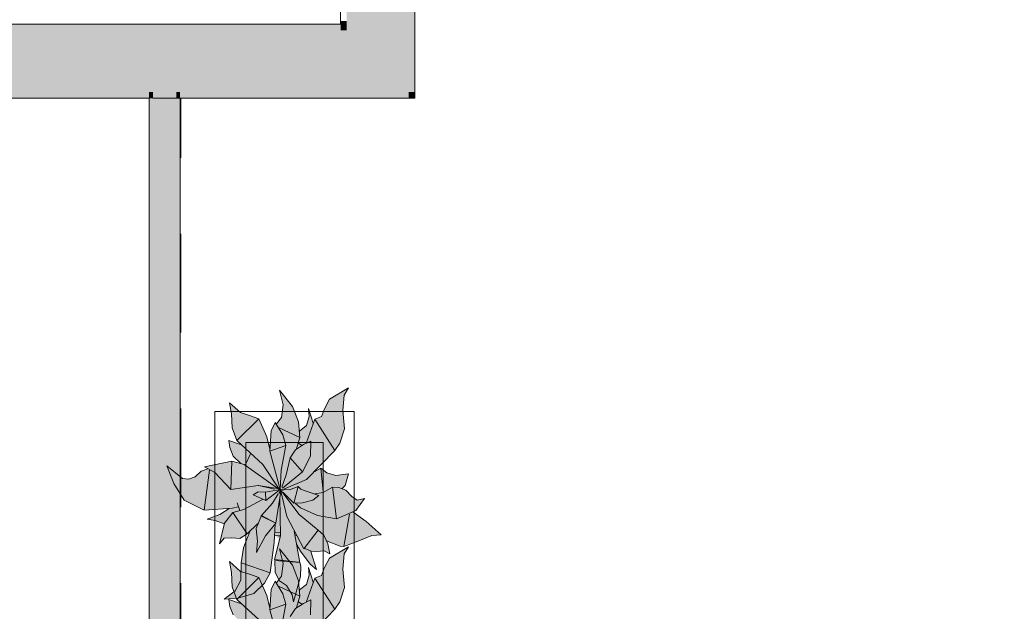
# Model space of a CAD drawing. Header units: millimetres. Extents: x -14761 to 157739, y -22400 to 107990.
# Tile 125 of 190: x 73444 to 76623, y 58073 to 59984. Entities that reach past the tile are written whole.
import ezdxf

# ---------------------------------------------------------------- set-up
doc = ezdxf.new("R2010")
doc.units = ezdxf.units.MM
doc.header["$MEASUREMENT"] = 0
doc.linetypes.add('Штриховая', pattern=[564.444447, 282.222223, -282.222223])
for name, color, linetype in [('Интерьер - Мебель', 7, 'Continuous'), ('Конструктив - стены бассейнов жб нов', 7, 'Continuous'), ('Конструктив - Стены Блок 200 нов', 7, 'Continuous'), ('Элемент Модели - Зона', 7, 'Continuous')]:
    doc.layers.add(name, color=color, linetype=linetype)

msp = doc.modelspace()

# ---------------------------------------------------------------- hatches: boundary and pattern name
at = {"layer": 'Интерьер - Мебель', "linetype": 'Continuous', "lineweight": 0, "true_color": 0xffffff}
for points in [[(73918.8, 58542.9), (73942.2, 58485.6), (73974.8, 58431.3), (74040.2, 58399.5), (74120.1, 58404.8), (74092.4, 58386.1), (74049.3, 58370), (74075.2, 58366.4), (74103.8, 58354.7), (74088.7, 58290.6), (74104.2, 58309.2), (74147, 58308.9), (74154.6, 58308.3), (74178, 58322.6), (74186.9, 58330.7), (74166.4, 58276.8), (74159.9, 58236), (74158.5, 58179.9), (74139.5, 58138.2), (74104.7, 58111.7), (74148.5, 58115.5), (74199.8, 58130.2), (74234.4, 58163.5), (74252.4, 58196.5), (74268.1, 58318.3), (74283.4, 58304.4), (74266.8, 58240.3), (74268.8, 58198.4), (74283.1, 58170.6), (74305.8, 58155.7), (74323.4, 58125.6), (74328.2, 58103.3), (74351, 58185.5), (74350.3, 58224.5), (74339.6, 58281), (74378.2, 58229.2), (74402.2, 58207.1), (74385.3, 58266.4), (74415.2, 58266.6), (74426.8, 58267.8), (74445.5, 58258.4), (74434.4, 58299.9), (74485, 58282.2), (74580.7, 58317.1), (74610.8, 58319.9), (74520.2, 58393.8), (74529.9, 58398), (74557.7, 58437.5), (74533.8, 58431.6), (74516.1, 58443), (74497.6, 58464.3), (74486.2, 58468.3), (74494.5, 58478.6), (74505.9, 58516.4), (74465, 58511.8), (74435.5, 58519.4), (74416.7, 58535.5), (74398, 58523.7), (74461.7, 58592.5), (74477.5, 58616.3), (74492.7, 58662.1), (74486.9, 58721.6), (74491.7, 58770.9), (74506.2, 58794.3), (74444.4, 58757.4), (74418.8, 58701.5), (74396.9, 58692.8), (74392, 58680.1), (74377, 58727.3), (74378.2, 58702.1), (74370.6, 58672.4), (74347.7, 58655), (74344.3, 58684.4), (74325.2, 58734.5), (74283.2, 58787.5), (74294.7, 58740.1), (74289.6, 58699.2), (74273.2, 58677.9), (74269.4, 58682.6), (74258.7, 58661.8), (74252, 58596), (74241.8, 58636.2), (74216.7, 58694.6), (74156.6, 58714.6), (74122, 58746.1), (74128.2, 58710.6), (74129.6, 58665), (74145.4, 58624), (74159.9, 58610.3), (74118.9, 58624.1), (74122.4, 58601.3), (74133.7, 58574.3), (74157.6, 58550), (74129, 58557.4), (74040.8, 58539.4), (74057.4, 58530.2), (74029.8, 58525.7), (74020, 58516.5), (74003.6, 58504.8), (73989.5, 58499.1), (73969.6, 58501.2)], [(73918.8, 58029.8), (73942.2, 57972.6), (73974.8, 57918.3), (74040.2, 57886.4), (74120.1, 57891.8), (74092.4, 57873), (74049.3, 57857), (74075.2, 57853.3), (74103.8, 57841.7), (74088.7, 57777.5), (74104.2, 57796.2), (74147, 57795.9), (74154.6, 57795.3), (74178, 57809.6), (74186.9, 57817.6), (74166.4, 57763.7), (74159.9, 57723), (74158.5, 57666.9), (74139.5, 57625.1), (74104.7, 57598.7), (74148.5, 57602.5), (74199.8, 57617.2), (74234.4, 57650.5), (74252.4, 57683.5), (74268.1, 57805.3), (74283.4, 57791.4), (74266.8, 57727.3), (74268.8, 57685.3), (74283.1, 57657.5), (74305.8, 57642.7), (74323.4, 57612.5), (74328.2, 57590.2), (74351, 57672.5), (74350.3, 57711.5), (74339.6, 57767.9), (74378.2, 57716.2), (74402.2, 57694), (74385.3, 57753.3), (74415.2, 57753.6), (74426.8, 57754.7), (74445.5, 57745.4), (74434.4, 57786.8), (74485, 57769.1), (74580.7, 57804.1), (74610.8, 57806.9), (74520.2, 57880.8), (74529.9, 57884.9), (74557.7, 57924.5), (74533.8, 57918.6), (74516.1, 57929.9), (74497.6, 57951.2), (74486.2, 57955.3), (74494.5, 57965.6), (74505.9, 58003.3), (74465, 57998.8), (74435.5, 58006.3), (74416.7, 58022.5), (74398, 58010.7), (74461.7, 58079.5), (74477.5, 58103.3), (74492.7, 58149.1), (74486.9, 58208.6), (74491.7, 58257.8), (74506.2, 58281.2), (74444.4, 58244.4), (74418.8, 58188.4), (74396.9, 58179.7), (74392, 58167), (74377, 58214.2), (74378.2, 58189), (74370.6, 58159.4), (74347.7, 58142), (74344.3, 58171.4), (74325.2, 58221.5), (74283.2, 58274.5), (74294.7, 58227.1), (74289.6, 58186.2), (74273.2, 58164.8), (74269.4, 58169.5), (74258.7, 58148.8), (74252, 58082.9), (74241.8, 58123.2), (74216.7, 58181.6), (74156.6, 58201.5), (74122, 58233), (74128.2, 58197.5), (74129.6, 58152), (74145.4, 58111), (74159.9, 58097.2), (74118.9, 58111), (74122.4, 58088.3), (74133.7, 58061.3), (74157.6, 58037), (74129, 58044.4), (74040.8, 58026.4), (74057.4, 58017.2), (74029.8, 58012.6), (74020, 58003.5), (74003.6, 57991.7), (73989.5, 57986.1), (73969.6, 57988.2)]]:
    msp.add_hatch(color=7, dxfattribs=at).paths.add_polyline_path(points)
at = {"layer": 'Конструктив - стены бассейнов жб нов', "linetype": 'Continuous', "lineweight": 0, "true_color": 0x000000}
for points in [[(73874.5, 59750), (73862, 59750), (73862, 59730), (73874.5, 59730)], [(73949.5, 59750), (73874.5, 59750), (73874.5, 59730), (73949.5, 59730)], [(73962, 59750), (73949.5, 59750), (73949.5, 59730), (73962, 59730)], [(73874.5, 54312.5), (73874.5, 59730), (73862, 59730), (73862, 54312.5)], [(73949.5, 54300), (73949.5, 59730), (73874.5, 59730), (73874.5, 54300)], [(73962, 59730), (73949.5, 59730), (73949.5, 54225), (73962, 54225)]]:
    msp.add_hatch(color=18, dxfattribs=at).paths.add_polyline_path(points)
at = {"layer": 'Конструктив - Стены Блок 200 нов', "linetype": 'Continuous', "lineweight": 0, "true_color": 0x000000}
for points in [[(74500, 60700), (74500, 59950), (74700, 59950), (74700, 60700), (74605, 60700)], [(74700, 59750), (74720, 59750), (74720, 60700), (74700, 60700)], [(74480, 59970), (60850, 59970), (60850, 59950), (74480, 59950)], [(74480, 59970), (74500, 59970), (74500, 59980), (74480, 59980)], [(74480, 59970), (74500, 59950), (74500, 59970)], [(74480, 59950), (74500, 59950), (74480, 59970)], [(74500, 59950), (60830, 59950), (60830, 59750), (74500, 59750)], [(74500, 59950), (74700, 59750), (74700, 59950)], [(74500, 59750), (74700, 59750), (74500, 59950)], [(73862, 59750), (61138, 59750), (61138, 59730), (73862, 59730)], [(74700, 59750), (73962, 59750), (73962, 59730), (74700, 59730)], [(74720, 59750), (74700, 59750), (74720, 59730)], [(74700, 59730), (74720, 59730), (74700, 59750)]]:
    msp.add_hatch(color=18, dxfattribs=at).paths.add_polyline_path(points)

# ---------------------------------------------------------------- linework, layer by layer
at = {"layer": 'Интерьер - Мебель', "color": 7, "linetype": 'Continuous', "lineweight": 15}
for p, q in [((74283.2, 58787.5), (74294.7, 58740.1)), ((74283.2, 58787.5), (74325.2, 58734.5)), ((74283.2, 58787.5), (74294.7, 58740.1)), ((74283.2, 58787.5), (74325.2, 58734.5)), ((74444.4, 58757.4), (74506.2, 58794.3)), ((74444.4, 58757.4), (74506.2, 58794.3)), ((74491.7, 58770.9), (74506.2, 58794.3)), ((74491.7, 58770.9), (74506.2, 58794.3)), ((74428.7, 58726.8), (74444.4, 58757.4)), ((74428.7, 58726.8), (74444.4, 58757.4)), ((74486.9, 58721.6), (74491.7, 58770.9)), ((74486.9, 58721.6), (74491.7, 58770.9)), ((74122, 58746.1), (74128.2, 58710.6)), ((74122, 58746.1), (74156.6, 58714.6)), ((74122, 58746.1), (74128.2, 58710.6)), ((74122, 58746.1), (74156.6, 58714.6)), ((74289.6, 58699.2), (74294.7, 58740.1)), ((74289.6, 58699.2), (74294.7, 58740.1)), ((74325.2, 58734.5), (74344.3, 58684.4)), ((74325.2, 58734.5), (74344.3, 58684.4)), ((74377, 58727.3), (74378.2, 58702.1)), ((74377, 58727.3), (74392, 58680.1)), ((74377, 58727.3), (74378.2, 58702.1)), ((74377, 58727.3), (74392, 58680.1)), ((74418.8, 58701.5), (74428.7, 58726.8)), ((74418.8, 58701.5), (74428.7, 58726.8)), ((74074.1, 58718.1), (74074.1, 57218.1)), ((74524.1, 58718.1), (74074.1, 58718.1)), ((74128.2, 58710.6), (74129.6, 58665)), ((74128.2, 58710.6), (74129.6, 58665)), ((74145.4, 58624), (74216.7, 58694.6)), ((74145.4, 58624), (74216.7, 58694.6)), ((74156.6, 58714.6), (74186.5, 58705.4)), ((74156.6, 58714.6), (74186.5, 58705.4)), ((74186.5, 58705.4), (74216.7, 58694.6)), ((74186.5, 58705.4), (74216.7, 58694.6)), ((74216.7, 58694.6), (74241.8, 58636.2)), ((74216.7, 58694.6), (74241.8, 58636.2)), ((74273.2, 58677.9), (74289.6, 58699.2)), ((74273.2, 58677.9), (74289.6, 58699.2)), ((74370.1, 58617.8), (74396.9, 58692.8)), ((74370.1, 58617.8), (74396.9, 58692.8)), ((74370.6, 58672.4), (74378.2, 58702.1)), ((74370.6, 58672.4), (74378.2, 58702.1)), ((74396.9, 58692.8), (74418.8, 58701.5)), ((74396.9, 58692.8), (74418.8, 58701.5)), ((74396.9, 58692.8), (74461.7, 58592.5)), ((74396.9, 58692.8), (74461.7, 58592.5)), ((74486.9, 58721.6), (74492.7, 58662.1)), ((74486.9, 58721.6), (74492.7, 58662.1)), ((74524.1, 57218.1), (74524.1, 58718.1)), ((74129.6, 58665), (74145.4, 58624)), ((74129.6, 58665), (74145.4, 58624)), ((74255.6, 58656), (74269.4, 58682.6)), ((74255.6, 58656), (74269.4, 58682.6)), ((74269.4, 58682.6), (74293.4, 58642.5)), ((74269.4, 58682.6), (74293.4, 58642.5)), ((74280.2, 58666.8), (74348.1, 58634.5)), ((74280.2, 58666.8), (74348.1, 58634.5)), ((74344.3, 58684.4), (74348.1, 58634.5)), ((74344.3, 58684.4), (74348.1, 58634.5)), ((74347.7, 58655), (74370.6, 58672.4)), ((74347.7, 58655), (74370.6, 58672.4)), ((74477.5, 58616.3), (74492.7, 58662.1)), ((74477.5, 58616.3), (74492.7, 58662.1)), ((74241.8, 58636.2), (74252, 58596)), ((74241.8, 58636.2), (74252, 58596)), ((74251.7, 58590), (74255.6, 58656)), ((74251.7, 58590), (74255.6, 58656)), ((74293.4, 58642.5), (74303.5, 58608.3)), ((74293.4, 58642.5), (74303.5, 58608.3)), ((74337.9, 58597.9), (74348.1, 58634.5)), ((74337.9, 58597.9), (74348.1, 58634.5)), ((74118.9, 58624.1), (74122.4, 58601.3)), ((74118.9, 58624.1), (74159.9, 58610.3)), ((74118.9, 58624.1), (74122.4, 58601.3)), ((74118.9, 58624.1), (74159.9, 58610.3)), ((74122.4, 58601.3), (74133.7, 58574.3)), ((74122.4, 58601.3), (74133.7, 58574.3)), ((74145.4, 58624), (74228.9, 58546.9)), ((74145.4, 58624), (74228.9, 58546.9)), ((74174.1, 58618.1), (74174.1, 57318.1)), ((74424.1, 58618.1), (74174.1, 58618.1)), ((74248.4, 58608.6), (74252.8, 58610)), ((74248.4, 58608.6), (74252.8, 58610)), ((74251.7, 58590), (74303.5, 58608.3)), ((74251.7, 58590), (74303.5, 58608.3)), ((74288.6, 58528.5), (74303.5, 58608.3)), ((74288.6, 58528.5), (74303.5, 58608.3)), ((74334.4, 58594.3), (74360.1, 58611.1)), ((74334.4, 58594.3), (74360.1, 58611.1)), ((74344, 58616.1), (74355.2, 58608.4)), ((74344, 58616.1), (74355.2, 58608.4)), ((74360.1, 58611.1), (74384.2, 58622.2)), ((74360.1, 58611.1), (74384.2, 58622.2)), ((74383.3, 58574.2), (74384.2, 58622.2)), ((74383.3, 58574.2), (74384.2, 58622.2)), ((74424.1, 57318.1), (74424.1, 58618.1)), ((74461.7, 58592.5), (74477.5, 58616.3)), ((74461.7, 58592.5), (74477.5, 58616.3)), ((74133.7, 58574.3), (74157.6, 58550)), ((74133.7, 58574.3), (74157.6, 58550)), ((74173.2, 58546.4), (74189.2, 58581.1)), ((74173.2, 58546.4), (74189.2, 58581.1)), ((74251.7, 58590), (74285.3, 58466.1)), ((74251.7, 58590), (74285.3, 58466.1)), ((74304.4, 58513.1), (74317.6, 58568.5)), ((74304.4, 58513.1), (74317.6, 58568.5)), ((74317.6, 58568.5), (74334.4, 58594.3)), ((74317.6, 58568.5), (74334.4, 58594.3)), ((74317.6, 58568.5), (74356.7, 58523.1)), ((74317.6, 58568.5), (74356.7, 58523.1)), ((74356.7, 58523.1), (74383.3, 58574.2)), ((74356.7, 58523.1), (74383.3, 58574.2)), ((74370.3, 58498.5), (74461.7, 58592.5)), ((74370.3, 58498.5), (74461.7, 58592.5)), ((73918.8, 58542.9), (73942.2, 58485.6)), ((73918.8, 58542.9), (73969.6, 58501.2)), ((73918.8, 58542.9), (73942.2, 58485.6)), ((73918.8, 58542.9), (73969.6, 58501.2)), ((74029.8, 58525.7), (74052.6, 58533)), ((74029.8, 58525.7), (74052.6, 58533)), ((74040.8, 58539.4), (74129, 58557.4)), ((74040.8, 58539.4), (74129, 58557.4)), ((74040.8, 58539.4), (74074, 58521.1)), ((74040.8, 58539.4), (74074, 58521.1)), ((74126.3, 58466.2), (74129, 58557.4)), ((74126.3, 58466.2), (74129, 58557.4)), ((74129, 58557.4), (74169, 58546.4)), ((74129, 58557.4), (74169, 58546.4)), ((74169, 58546.4), (74277.7, 58468.8)), ((74169, 58546.4), (74277.7, 58468.8)), ((74228.9, 58546.9), (74281.6, 58466.8)), ((74228.9, 58546.9), (74281.6, 58466.8)), ((74395.4, 58522.9), (74416.7, 58535.5)), ((74395.4, 58522.9), (74416.7, 58535.5)), ((74416.7, 58535.5), (74424, 58458.3)), ((74416.7, 58535.5), (74435.5, 58519.4)), ((74416.7, 58535.5), (74424, 58458.3)), ((74416.7, 58535.5), (74435.5, 58519.4)), ((73969.6, 58501.2), (73989.5, 58499.1)), ((73969.6, 58501.2), (73989.5, 58499.1)), ((73989.5, 58499.1), (74010.1, 58507.4)), ((73989.5, 58499.1), (74010.1, 58507.4)), ((74010.1, 58507.4), (74029.8, 58525.7)), ((74010.1, 58507.4), (74029.8, 58525.7)), ((74040.2, 58399.5), (74056.5, 58528.5)), ((74040.2, 58399.5), (74056.5, 58528.5)), ((74074, 58521.1), (74126.3, 58466.2)), ((74074, 58521.1), (74126.3, 58466.2)), ((74285.3, 58466.1), (74288.6, 58528.5)), ((74285.3, 58466.1), (74288.6, 58528.5)), ((74290.4, 58473.6), (74304.4, 58513.1)), ((74290.4, 58473.6), (74304.4, 58513.1)), ((74292.5, 58470.3), (74356.7, 58523.1)), ((74292.5, 58470.3), (74356.7, 58523.1)), ((74397.1, 58526.5), (74398, 58523.7)), ((74397.1, 58526.5), (74398, 58523.7)), ((74435.5, 58519.4), (74465, 58511.8)), ((74435.5, 58519.4), (74465, 58511.8)), ((74465, 58511.8), (74505.9, 58516.4)), ((74465, 58511.8), (74505.9, 58516.4)), ((74494.5, 58478.6), (74505.9, 58516.4)), ((74494.5, 58478.6), (74505.9, 58516.4)), ((73942.2, 58485.6), (73974.8, 58431.3)), ((73942.2, 58485.6), (73974.8, 58431.3)), ((74126.3, 58466.2), (74214.1, 58479.1)), ((74126.3, 58466.2), (74214.1, 58479.1)), ((74214.1, 58479.1), (74277.7, 58468.8)), ((74214.1, 58479.1), (74277.7, 58468.8)), ((74214.6, 58478.8), (74215.7, 58478.6)), ((74214.6, 58478.8), (74215.7, 58478.6)), ((74221.3, 58477.3), (74223.5, 58476.9)), ((74221.3, 58477.3), (74223.5, 58476.9)), ((74228, 58475.9), (74232.4, 58474.9)), ((74228, 58475.9), (74232.4, 58474.9)), ((74234.7, 58474.4), (74267, 58467.4)), ((74234.7, 58474.4), (74267, 58467.4)), ((74297.2, 58467.6), (74370.3, 58498.5)), ((74297.2, 58467.6), (74370.3, 58498.5)), ((74314.7, 58465.3), (74343, 58476.1)), ((74314.7, 58465.3), (74343, 58476.1)), ((74329.5, 58422.3), (74343, 58476.1)), ((74329.5, 58422.3), (74343, 58476.1)), ((74343, 58476.1), (74352, 58467)), ((74343, 58476.1), (74352, 58467)), ((74424, 58456.1), (74453.6, 58474.1)), ((74424, 58456.1), (74453.6, 58474.1)), ((74453.6, 58474.1), (74467.4, 58371.1)), ((74453.6, 58474.1), (74474.9, 58472.4)), ((74453.6, 58474.1), (74467.4, 58371.1)), ((74453.6, 58474.1), (74474.9, 58472.4)), ((74474.9, 58472.4), (74497.6, 58464.3)), ((74474.9, 58472.4), (74497.6, 58464.3)), ((74484.5, 58468.4), (74494.5, 58478.6)), ((74484.5, 58468.4), (74494.5, 58478.6)), ((74198.4, 58448.5), (74214.3, 58458.7)), ((74198.4, 58448.5), (74214.3, 58458.7)), ((74198.4, 58448.5), (74238.5, 58430.6)), ((74198.4, 58448.5), (74238.5, 58430.6)), ((74214.3, 58458.7), (74238.2, 58457.8)), ((74214.3, 58458.7), (74238.2, 58457.8)), ((74238.2, 58457.8), (74285.3, 58466.1)), ((74238.2, 58457.8), (74285.3, 58466.1)), ((74238.2, 58457.8), (74238.5, 58430.6)), ((74238.2, 58457.8), (74238.5, 58430.6)), ((74238.5, 58430.6), (74280.7, 58462.7)), ((74238.5, 58430.6), (74280.7, 58462.7)), ((74259.8, 58422.1), (74279, 58452.5)), ((74259.8, 58422.1), (74279, 58452.5)), ((74270.9, 58357.5), (74286.8, 58459.6)), ((74270.9, 58357.5), (74286.8, 58459.6)), ((74280.4, 58452.7), (74287.9, 58466.6)), ((74280.4, 58452.7), (74287.9, 58466.6)), ((74281.3, 58463), (74287.9, 58466.6)), ((74281.3, 58463), (74287.9, 58466.6)), ((74282.4, 58465.6), (74284.7, 58465.1)), ((74282.4, 58465.6), (74284.7, 58465.1)), ((74284.2, 58465.2), (74285.3, 58466.1)), ((74284.2, 58465.2), (74285.3, 58466.1)), ((74284.5, 58441.7), (74286.6, 58316.8)), ((74284.5, 58441.7), (74286.6, 58316.8)), ((74286.7, 58460.5), (74306.7, 58379.2)), ((74286.7, 58460.5), (74306.7, 58379.2)), ((74287, 58464.5), (74294.9, 58462.6)), ((74287, 58464.5), (74294.9, 58462.6)), ((74287, 58461.7), (74303.9, 58447.3)), ((74287, 58461.7), (74303.9, 58447.3)), ((74290.7, 58466), (74314.7, 58465.3)), ((74290.7, 58466), (74314.7, 58465.3)), ((74293.4, 58455.3), (74345.9, 58385)), ((74293.4, 58455.3), (74345.9, 58385)), ((74295.1, 58456.4), (74329.5, 58422.3)), ((74295.1, 58456.4), (74329.5, 58422.3)), ((74352, 58467), (74368.7, 58460.5)), ((74352, 58467), (74368.7, 58460.5)), ((74368.7, 58460.5), (74409.4, 58446.2)), ((74368.7, 58460.5), (74409.4, 58446.2)), ((74390.8, 58431.4), (74409.4, 58446.2)), ((74390.8, 58431.4), (74409.4, 58446.2)), ((74396.5, 58451.8), (74424, 58456.1)), ((74396.5, 58451.8), (74424, 58456.1)), ((74497.6, 58464.3), (74516.1, 58443)), ((74497.6, 58464.3), (74516.1, 58443)), ((74516.1, 58443), (74533.8, 58431.6)), ((74516.1, 58443), (74533.8, 58431.6)), ((74529.9, 58398), (74557.7, 58437.5)), ((74529.9, 58398), (74557.7, 58437.5)), ((74533.8, 58431.6), (74557.7, 58437.5)), ((74533.8, 58431.6), (74557.7, 58437.5)), ((73974.8, 58431.3), (74040.2, 58399.5)), ((73974.8, 58431.3), (74040.2, 58399.5)), ((74040.2, 58399.5), (74130.7, 58406.3)), ((74040.2, 58399.5), (74130.7, 58406.3)), ((74090.7, 58385), (74120.1, 58404.8)), ((74090.7, 58385), (74120.1, 58404.8)), ((74130.7, 58406.3), (74149.8, 58410.3)), ((74130.7, 58406.3), (74149.8, 58410.3)), ((74146.5, 58422.5), (74154.7, 58398.6)), ((74146.5, 58422.5), (74154.7, 58398.6)), ((74168.1, 58401.3), (74228, 58433.9)), ((74168.1, 58401.3), (74228, 58433.9)), ((74225.2, 58382.1), (74259.8, 58422.1)), ((74225.2, 58382.1), (74259.8, 58422.1)), ((74329.5, 58422.3), (74357.3, 58422.7)), ((74329.5, 58422.3), (74357.3, 58422.7)), ((74334, 58421.5), (74350.9, 58407)), ((74334, 58421.5), (74350.9, 58407)), ((74350.9, 58407), (74405.1, 58381.8)), ((74350.9, 58407), (74405.1, 58381.8)), ((74357.3, 58422.7), (74390.8, 58431.4)), ((74357.3, 58422.7), (74390.8, 58431.4)), ((74049.3, 58370), (74090.7, 58385)), ((74049.3, 58370), (74090.7, 58385)), ((74105, 58357.2), (74132.5, 58391.6)), ((74105, 58357.2), (74132.5, 58391.6)), ((74132.5, 58391.6), (74168.1, 58401.3)), ((74132.5, 58391.6), (74168.1, 58401.3)), ((74132.5, 58391.6), (74178, 58322.6)), ((74132.5, 58391.6), (74178, 58322.6)), ((74207.6, 58340.6), (74225.2, 58382.1)), ((74207.6, 58340.6), (74225.2, 58382.1)), ((74222.6, 58381.2), (74225.2, 58382.1)), ((74222.6, 58381.2), (74225.2, 58382.1)), ((74222.6, 58381.2), (74270.9, 58357.5)), ((74222.6, 58381.2), (74270.9, 58357.5)), ((74225.2, 58382.1), (74270.9, 58357.5)), ((74225.2, 58382.1), (74270.9, 58357.5)), ((74306.7, 58379.2), (74361.3, 58274)), ((74306.7, 58379.2), (74361.3, 58274)), ((74345.9, 58385), (74408.2, 58335.1)), ((74345.9, 58385), (74408.2, 58335.1)), ((74405.1, 58381.8), (74467.4, 58371.1)), ((74405.1, 58381.8), (74467.4, 58371.1)), ((74467.4, 58371.1), (74529.9, 58398)), ((74467.4, 58371.1), (74529.9, 58398)), ((74490.8, 58281.5), (74508.9, 58386.8)), ((74490.8, 58281.5), (74508.9, 58386.8)), ((74520.2, 58393.8), (74562.6, 58362.5)), ((74520.2, 58393.8), (74562.6, 58362.5)), ((74049.3, 58370), (74075.2, 58366.4)), ((74049.3, 58370), (74075.2, 58366.4)), ((74075.2, 58366.4), (74103.8, 58354.7)), ((74075.2, 58366.4), (74103.8, 58354.7)), ((74088.7, 58290.6), (74105, 58357.2)), ((74088.7, 58290.6), (74105, 58357.2)), ((74178, 58322.6), (74213.4, 58356.5)), ((74178, 58322.6), (74213.4, 58356.5)), ((74207.6, 58340.6), (74212.2, 58299.5)), ((74207.6, 58340.6), (74212.2, 58299.5)), ((74237.9, 58316.3), (74270.9, 58357.5)), ((74237.9, 58316.3), (74270.9, 58357.5)), ((74266.2, 58294.7), (74269.4, 58354.7)), ((74266.2, 58294.7), (74269.4, 58354.7)), ((74562.6, 58362.5), (74610.8, 58319.9)), ((74562.6, 58362.5), (74610.8, 58319.9)), ((74088.7, 58290.6), (74104.2, 58309.2)), ((74088.7, 58290.6), (74104.2, 58309.2)), ((74104.2, 58309.2), (74129, 58310.4)), ((74104.2, 58309.2), (74129, 58310.4)), ((74129, 58310.4), (74154.6, 58308.3)), ((74129, 58310.4), (74154.6, 58308.3)), ((74154.6, 58308.3), (74178, 58322.6)), ((74154.6, 58308.3), (74178, 58322.6)), ((74166.6, 58278.1), (74186.9, 58330.7)), ((74166.6, 58278.1), (74186.9, 58330.7)), ((74209, 58262.7), (74237.9, 58316.3)), ((74209, 58262.7), (74237.9, 58316.3)), ((74266.8, 58240.3), (74286.6, 58316.8)), ((74266.8, 58240.3), (74286.6, 58316.8)), ((74268.1, 58318.3), (74278.2, 58316.3)), ((74268.1, 58318.3), (74278.2, 58316.3)), ((74269.4, 58328.2), (74278.7, 58326.3)), ((74269.4, 58328.2), (74278.7, 58326.3)), ((74278.2, 58316.3), (74286, 58316.8)), ((74278.2, 58316.3), (74286, 58316.8)), ((74278.7, 58326.3), (74285.2, 58326.7)), ((74278.7, 58326.3), (74285.2, 58326.7)), ((74330.8, 58331.3), (74348.3, 58230.7)), ((74330.8, 58331.3), (74348.3, 58230.7)), ((74335.1, 58316.6), (74337.4, 58318)), ((74335.1, 58316.6), (74337.4, 58318)), ((74361.3, 58274), (74408.2, 58335.1)), ((74361.3, 58274), (74408.2, 58335.1)), ((74408.2, 58335.1), (74425.7, 58318.5)), ((74408.2, 58335.1), (74425.7, 58318.5)), ((74425.7, 58318.5), (74438.7, 58290.3)), ((74425.7, 58318.5), (74438.7, 58290.3)), ((74544.9, 58302.2), (74580.7, 58317.1)), ((74544.9, 58302.2), (74580.7, 58317.1)), ((74580.7, 58317.1), (74610.8, 58319.9)), ((74580.7, 58317.1), (74610.8, 58319.9)), ((74158.9, 58229.6), (74166.6, 58278.1)), ((74158.9, 58229.6), (74166.6, 58278.1)), ((74209, 58262.7), (74212.2, 58299.5)), ((74209, 58262.7), (74212.2, 58299.5)), ((74252.4, 58196.5), (74266.2, 58294.7)), ((74252.4, 58196.5), (74266.2, 58294.7)), ((74338.9, 58287.1), (74350.2, 58267.1)), ((74338.9, 58287.1), (74350.2, 58267.1)), ((74434.4, 58299.9), (74479.3, 58282.9)), ((74434.4, 58299.9), (74479.3, 58282.9)), ((74438.7, 58290.3), (74445.5, 58258.4)), ((74438.7, 58290.3), (74445.5, 58258.4)), ((74444.4, 58244.4), (74506.2, 58281.2)), ((74444.4, 58244.4), (74506.2, 58281.2)), ((74479.3, 58282.9), (74490.8, 58281.5)), ((74479.3, 58282.9), (74490.8, 58281.5)), ((74490.8, 58281.5), (74544.9, 58302.2)), ((74490.8, 58281.5), (74544.9, 58302.2)), ((74491.7, 58257.8), (74506.2, 58281.2)), ((74491.7, 58257.8), (74506.2, 58281.2)), ((74283.2, 58274.5), (74294.7, 58227.1)), ((74283.2, 58274.5), (74325.2, 58221.5)), ((74283.2, 58274.5), (74294.7, 58227.1)), ((74283.2, 58274.5), (74325.2, 58221.5)), ((74350.2, 58267.1), (74381.7, 58224.4)), ((74350.2, 58267.1), (74381.7, 58224.4)), ((74362.9, 58276.1), (74385.3, 58266.4)), ((74362.9, 58276.1), (74385.3, 58266.4)), ((74384.6, 58265.7), (74402.2, 58207.1)), ((74384.6, 58265.7), (74402.2, 58207.1)), ((74385.3, 58266.4), (74403.6, 58265.4)), ((74385.3, 58266.4), (74403.6, 58265.4)), ((74403.6, 58265.4), (74426.8, 58267.8)), ((74403.6, 58265.4), (74426.8, 58267.8)), ((74426.8, 58267.8), (74445.5, 58258.4)), ((74426.8, 58267.8), (74445.5, 58258.4)), ((74486.9, 58208.6), (74491.7, 58257.8)), ((74486.9, 58208.6), (74491.7, 58257.8)), ((74122, 58233), (74128.2, 58197.5)), ((74122, 58233), (74156.6, 58201.5)), ((74122, 58233), (74128.2, 58197.5)), ((74122, 58233), (74156.6, 58201.5)), ((74158.5, 58173.2), (74158.9, 58229.6)), ((74158.5, 58173.2), (74158.9, 58229.6)), ((74158.9, 58229.6), (74252.4, 58196.5)), ((74158.9, 58229.6), (74252.4, 58196.5)), ((74266.8, 58240.3), (74343.9, 58231.2)), ((74266.8, 58240.3), (74343.9, 58231.2)), ((74267.4, 58237.1), (74268.8, 58198.4)), ((74267.4, 58237.1), (74348.3, 58230.7)), ((74267.4, 58237.1), (74268.8, 58198.4)), ((74267.4, 58237.1), (74348.3, 58230.7)), ((74289.6, 58186.2), (74294.7, 58227.1)), ((74289.6, 58186.2), (74294.7, 58227.1)), ((74325.2, 58221.5), (74344.3, 58171.4)), ((74325.2, 58221.5), (74344.3, 58171.4)), ((74348.3, 58230.7), (74352.3, 58218.3)), ((74348.3, 58230.7), (74352.3, 58218.3)), ((74351, 58185.5), (74352.3, 58218.3)), ((74351, 58185.5), (74352.3, 58218.3)), ((74377, 58214.2), (74378.2, 58189)), ((74377, 58214.2), (74392, 58167)), ((74377, 58214.2), (74378.2, 58189)), ((74377, 58214.2), (74392, 58167)), ((74381.7, 58224.4), (74402.2, 58207.1)), ((74381.7, 58224.4), (74402.2, 58207.1)), ((74418.8, 58188.4), (74428.7, 58213.8)), ((74418.8, 58188.4), (74428.7, 58213.8)), ((74428.7, 58213.8), (74444.4, 58244.4)), ((74428.7, 58213.8), (74444.4, 58244.4)), ((74128.2, 58197.5), (74129.6, 58152)), ((74128.2, 58197.5), (74129.6, 58152)), ((74145.4, 58111), (74216.7, 58181.6)), ((74145.4, 58111), (74216.7, 58181.6)), ((74156.6, 58201.5), (74186.5, 58192.3)), ((74156.6, 58201.5), (74186.5, 58192.3)), ((74186.5, 58192.3), (74216.7, 58181.6)), ((74186.5, 58192.3), (74216.7, 58181.6)), ((74216.7, 58181.6), (74241.8, 58123.2)), ((74216.7, 58181.6), (74241.8, 58123.2)), ((74234.4, 58163.5), (74252.4, 58196.5)), ((74234.4, 58163.5), (74252.4, 58196.5)), ((74268.8, 58198.4), (74283.1, 58170.6)), ((74268.8, 58198.4), (74283.1, 58170.6)), ((74273.2, 58164.8), (74289.6, 58186.2)), ((74273.2, 58164.8), (74289.6, 58186.2)), ((74328.2, 58103.3), (74351, 58185.5)), ((74328.2, 58103.3), (74351, 58185.5)), ((74370.6, 58159.4), (74378.2, 58189)), ((74370.6, 58159.4), (74378.2, 58189)), ((74396.9, 58179.7), (74418.8, 58188.4)), ((74396.9, 58179.7), (74418.8, 58188.4)), ((74486.9, 58208.6), (74492.7, 58149.1)), ((74486.9, 58208.6), (74492.7, 58149.1)), ((74129.6, 58152), (74145.4, 58111)), ((74129.6, 58152), (74145.4, 58111)), ((74139.5, 58138.2), (74158.5, 58173.2)), ((74139.5, 58138.2), (74158.5, 58173.2)), ((74199.8, 58130.2), (74234.4, 58163.5)), ((74199.8, 58130.2), (74234.4, 58163.5)), ((74255.6, 58142.9), (74269.4, 58169.5)), ((74255.6, 58142.9), (74269.4, 58169.5)), ((74269.4, 58169.5), (74293.4, 58129.5)), ((74269.4, 58169.5), (74293.4, 58129.5)), ((74280.2, 58153.7), (74348.1, 58121.5)), ((74280.2, 58153.7), (74348.1, 58121.5)), ((74283.1, 58170.6), (74305.8, 58155.7)), ((74283.1, 58170.6), (74305.8, 58155.7)), ((74305.8, 58155.7), (74323.4, 58125.6)), ((74305.8, 58155.7), (74323.4, 58125.6)), ((74344.3, 58171.4), (74348.1, 58121.5)), ((74344.3, 58171.4), (74348.1, 58121.5)), ((74347.7, 58142), (74370.6, 58159.4)), ((74347.7, 58142), (74370.6, 58159.4)), ((74370.1, 58104.7), (74396.9, 58179.7)), ((74370.1, 58104.7), (74396.9, 58179.7)), ((74396.9, 58179.7), (74461.7, 58079.5)), ((74396.9, 58179.7), (74461.7, 58079.5)), ((74104.7, 58111.7), (74139.5, 58138.2)), ((74104.7, 58111.7), (74139.5, 58138.2)), ((74148.5, 58115.5), (74199.8, 58130.2)), ((74148.5, 58115.5), (74199.8, 58130.2)), ((74241.8, 58123.2), (74252, 58082.9)), ((74241.8, 58123.2), (74252, 58082.9)), ((74251.7, 58076.9), (74255.6, 58142.9)), ((74251.7, 58076.9), (74255.6, 58142.9)), ((74293.4, 58129.5), (74303.5, 58095.2)), ((74293.4, 58129.5), (74303.5, 58095.2)), ((74323.4, 58125.6), (74328.2, 58103.3)), ((74323.4, 58125.6), (74328.2, 58103.3)), ((74337.9, 58084.8), (74348.1, 58121.5)), ((74337.9, 58084.8), (74348.1, 58121.5)), ((74477.5, 58103.3), (74492.7, 58149.1)), ((74477.5, 58103.3), (74492.7, 58149.1)), ((74104.7, 58111.7), (74148.5, 58115.5)), ((74104.7, 58111.7), (74148.5, 58115.5)), ((74118.9, 58111), (74122.4, 58088.3)), ((74118.9, 58111), (74159.9, 58097.2)), ((74118.9, 58111), (74122.4, 58088.3)), ((74118.9, 58111), (74159.9, 58097.2)), ((74122.4, 58088.3), (74133.7, 58061.3)), ((74122.4, 58088.3), (74133.7, 58061.3)), ((74145.4, 58111), (74228.9, 58033.8)), ((74145.4, 58111), (74228.9, 58033.8)), ((74248.4, 58095.5), (74252.8, 58096.9)), ((74248.4, 58095.5), (74252.8, 58096.9)), ((74251.7, 58076.9), (74303.5, 58095.2)), ((74251.7, 58076.9), (74303.5, 58095.2)), ((74288.6, 58015.5), (74303.5, 58095.2)), ((74288.6, 58015.5), (74303.5, 58095.2)), ((74334.4, 58081.3), (74360.1, 58098)), ((74334.4, 58081.3), (74360.1, 58098)), ((74344, 58103.1), (74355.2, 58095.4)), ((74344, 58103.1), (74355.2, 58095.4)), ((74360.1, 58098), (74384.2, 58109.2)), ((74360.1, 58098), (74384.2, 58109.2)), ((74383.3, 58061.2), (74384.2, 58109.2)), ((74383.3, 58061.2), (74384.2, 58109.2)), ((74461.7, 58079.5), (74477.5, 58103.3)), ((74461.7, 58079.5), (74477.5, 58103.3)), ((74251.7, 58076.9), (74285.3, 57953.1)), ((74251.7, 58076.9), (74285.3, 57953.1)), ((74317.6, 58055.5), (74334.4, 58081.3)), ((74317.6, 58055.5), (74334.4, 58081.3)), ((74370.3, 57985.4), (74461.7, 58079.5)), ((74370.3, 57985.4), (74461.7, 58079.5))]:
    msp.add_line(p, q, dxfattribs=at)
at = {"layer": 'Конструктив - стены бассейнов жб нов', "color": 7, "linetype": 'Continuous', "lineweight": 15, "flags": 128}
for points in [[(73862, 59730), (73862, 54312.5)], [(73962, 54212.5), (73962, 59730)]]:
    msp.add_lwpolyline(points, dxfattribs=at)
at = {"layer": 'Конструктив - Стены Блок 200 нов', "color": 7, "linetype": 'Continuous', "lineweight": 15, "flags": 128}
for points in [[(74720, 59750), (74720, 60700)], [(74480, 59970), (60850, 59970)], [(74480, 59980), (74480, 59970)], [(74720, 59730), (74720, 59750)], [(61138, 59730), (73862, 59730)], [(73962, 59730), (74720, 59730)]]:
    msp.add_lwpolyline(points, dxfattribs=at)
at = {"layer": 'Элемент Модели - Зона', "color": 7, "linetype": 'Штриховая', "lineweight": 15, "flags": 128}
for points in [[(36150, 44957.4), (36110, 44957.4), (36110, 36320), (41880.3, 36320), (41880.3, 39141.6), (45142.5, 42405.1), (45156.7, 42391), (45156.7, 42420), (63300, 42420), (63300, 42400), (77399.7, 42400), (77399.7, 42420), (114081.4, 42420), (117316.7, 39176.5), (117320.1, 38841.9), (117320.1, 36305), (117360, 36305), (117360, 34300), (117120, 34300), (117120, 35700), (116700, 35700), (116700, 36100), (108300, 36100), (108300, 35700), (107700, 35700), (107700, 36100), (99320, 36100), (99320, 26970), (107700, 26970), (107700, 27650), (108300, 27650), (108300, 26460), (112380, 26460), (112380, 27370), (112500, 27370), (112500, 21180.1), (117120, 21180.1), (117120, 26250), (116650, 26250), (116650, 27750), (117120, 27750), (117120, 32800), (117360, 32800), (117360, 20150.1), (117120, 20150.1), (117120, 20940.1), (99320, 20940.1), (99320, 14650.1), (117120, 14650.1), (117120, 17700.1), (116700.1, 17700.1), (116700.1, 18325.6), (117120, 18325.6), (117120, 18650.1), (117360, 18650.1), (117360, 18320.1), (120850, 18320.1), (120850, 37205.1), (120238.9, 37205.1), (120238.9, 45000), (125700, 45000), (125700, 45300), (126300, 45300), (126300, 45000), (141025, 45000), (141025, 45100), (140125, 45100), (140125, 47500), (132700, 47500), (132700, 53680), (130530, 53680), (130530, 54300), (129182.9, 54300), (126300, 54300), (126300, 53700), (125700, 53700), (125700, 54212.5), (124799.8, 54212.5), (117300, 54212.5), (117300, 53700), (116700, 53700), (116700, 54212.5), (108300, 54212.5), (108300, 53700), (107700, 53700), (107700, 54212.5), (99300, 54212.5), (99300, 53700), (98700, 53700), (98700, 54212.5), (90650, 54212.5), (90650, 53700), (90050, 53700), (89950, 53700), (89950, 48632.8), (77450.1, 48632.8), (77450.1, 53800), (77450.1, 61690), (77460.1, 61690), (77460.1, 67850), (74720, 67850), (74720, 59730), (73964.5, 59730), (73964.5, 54212), (72300.1, 54212), (72300.1, 53700), (71700.1, 53700), (71700.1, 54212), (63300, 54212), (63300, 53700), (62700, 53700), (62700, 54212), (61025, 54212), (61025, 46500), (61025, 45000), (54300, 45000), (54300, 44700), (53700, 44700), (53700, 45000), (45300, 45000), (45300, 44700), (44700, 44700), (44700, 45000), (36750, 45000), (36750, 44700), (36150, 44700)], [(60850, 59970), (61000, 59970), (65300, 59970), (69800, 59970), (70000, 59970), (74300, 59970), (74480, 59970), (74480, 62499.9), (74480, 62699.9), (74480, 62800), (74480, 63080), (72300.1, 63080), (72300.1, 62700), (71700.1, 62700), (71700.1, 63080), (63300, 63080), (63300, 62700), (62700, 62700), (62700, 63080), (60850, 63080)], [(67625, 54200), (69125, 54200), (69125, 54212), (71700.1, 54212), (71700.1, 54300), (72300.1, 54300), (72300.1, 54212), (73964.5, 54212), (73964.5, 59730), (67625, 59730)]]:
    msp.add_lwpolyline(points, close=True, dxfattribs=at)

doc.saveas('drawing.dxf')
